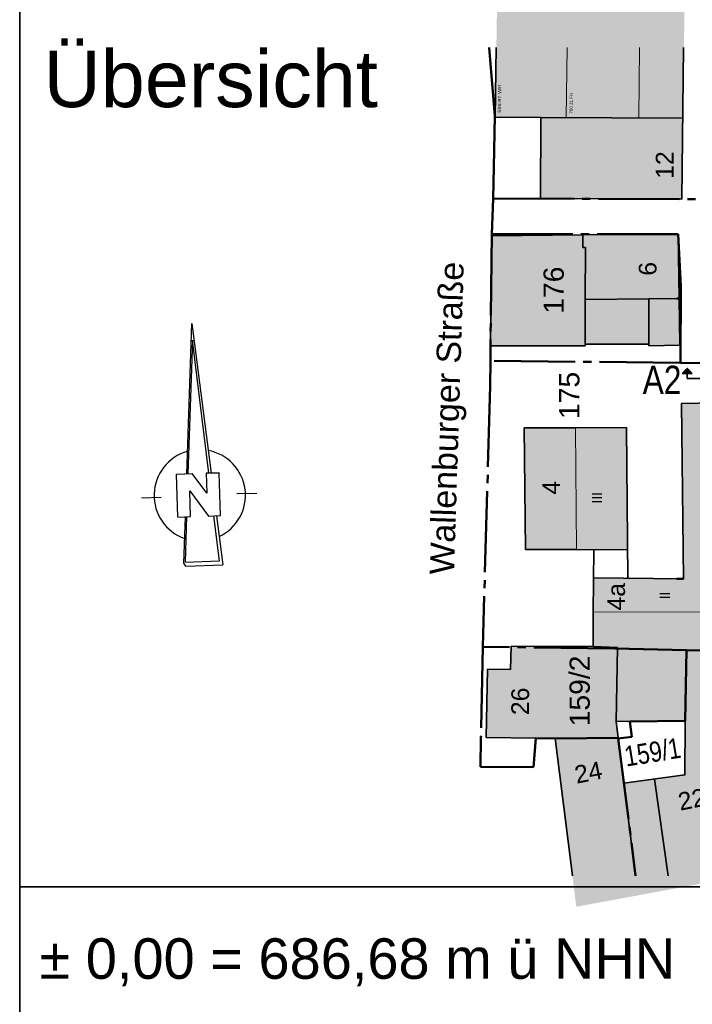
# Model space of a CAD drawing. Header units: metres. Extents: x 1 to 118, y 1 to 83.
# Tile 28 of 35: x 100.42 to 108.73, y 35.22 to 47.39. Entities that reach past the tile are written whole.
import ezdxf

# ---------------------------------------------------------------- set-up
doc = ezdxf.new("R2010")
doc.units = ezdxf.units.M
doc.linetypes.add('ACHSE3', pattern=[1.25, 1, -0.1, 0.05, -0.1])
doc.linetypes.add('DURCHG', pattern=[0])
doc.layers.add('SCHNPF', color=7, linetype='Continuous')
doc.layers.add('Schriftfeld', color=7, linetype='Continuous')
doc.styles.add('Arial', font='arial.ttf')

msp = doc.modelspace()

# ---------------------------------------------------------------- hatches: boundary and pattern name
at = {"layer": 'Schriftfeld'}
for points in [[(108.646, 48.174), (108.088, 48.18), (108.09, 48.241), (106.33, 48.262), (106.298, 46.182), (108.615, 46.17), (108.646, 48.174)], [(108.603, 45.169), (106.857, 45.177), (106.861, 46.179), (108.615, 46.17), (108.603, 45.169)], [(108.556, 44.738), (106.256, 44.719), (106.238, 43.36), (107.406, 43.359), (107.407, 43.379), (108.194, 43.378), (108.194, 43.357), (108.577, 43.367), (108.556, 44.738)], [(109.29, 42.663), (108.6, 42.647), (108.625, 40.48), (107.511, 40.494), (107.506, 39.645), (107.808, 39.632), (107.808, 39.614), (109.252, 39.593), (109.29, 42.663)], [(107.919, 42.35), (106.656, 42.344), (106.669, 40.841), (107.933, 40.844), (107.919, 42.35)], [(107.808, 39.614), (106.492, 39.648), (106.487, 39.36), (106.201, 39.364), (106.187, 38.52), (107.817, 38.516), (107.793, 38.718), (107.808, 39.614)], [(108.646, 38.725), (107.793, 38.718), (107.808, 39.614), (108.662, 39.601), (108.646, 38.725)], [(109.252, 39.593), (108.662, 39.601), (108.639, 38.057), (107.887, 37.957), (108.062, 36.571), (109.046, 36.753), (109.042, 36.774), (109.412, 36.835), (109.238, 38.108), (109.252, 39.593)], [(107.817, 38.516), (107.036, 38.509), (107.299, 36.43), (108.062, 36.571), (107.817, 38.516)]]:
    msp.add_hatch(color=7, dxfattribs=at).paths.add_polyline_path(points)

# ---------------------------------------------------------------- linework, layer by layer
at = {"layer": 'SCHNPF', "color": 7, "linetype": 'DURCHG', "lineweight": 35}
for p, q in [((108.669, 43.08), (108.607, 43.017)), ((108.646, 43.057), (108.692, 43.057)), ((108.648, 43.059), (108.69, 43.059)), ((108.65, 43.061), (108.688, 43.061)), ((108.652, 43.063), (108.686, 43.063)), ((108.654, 43.064), (108.684, 43.064)), ((108.656, 43.066), (108.682, 43.066)), ((108.658, 43.068), (108.68, 43.068)), ((108.66, 43.07), (108.679, 43.07)), ((108.662, 43.072), (108.677, 43.072)), ((108.663, 43.074), (108.675, 43.074)), ((108.665, 43.076), (108.673, 43.076)), ((108.667, 43.078), (108.671, 43.078)), ((108.669, 42.955), (108.669, 43.08)), ((108.732, 43.017), (108.669, 43.08)), ((108.607, 43.017), (108.732, 43.017)), ((108.609, 43.019), (108.73, 43.019)), ((108.61, 43.021), (108.728, 43.021)), ((108.612, 43.023), (108.726, 43.023)), ((108.614, 43.025), (108.724, 43.025)), ((108.616, 43.027), (108.722, 43.027)), ((108.618, 43.028), (108.72, 43.028)), ((108.62, 43.03), (108.718, 43.03)), ((108.622, 43.032), (108.716, 43.032)), ((108.624, 43.034), (108.715, 43.034)), ((108.626, 43.036), (108.713, 43.036)), ((108.627, 43.038), (108.711, 43.038)), ((108.629, 43.04), (108.709, 43.04)), ((108.631, 43.042), (108.707, 43.042)), ((108.633, 43.044), (108.705, 43.044)), ((108.635, 43.046), (108.703, 43.046)), ((108.637, 43.047), (108.701, 43.047)), ((108.639, 43.049), (108.699, 43.049)), ((108.641, 43.051), (108.697, 43.051)), ((108.643, 43.053), (108.696, 43.053)), ((108.645, 43.055), (108.694, 43.055)), ((115.31, 42.955), (108.669, 42.955))]:
    msp.add_line(p, q, dxfattribs=at)
at = {"layer": 'Schriftfeld', "color": 7, "linetype": 'DURCHG', "lineweight": 35}
for p, q in [((100.421, 0.544), (100.421, 83.283)), ((106.308, 47.044), (106.298, 46.182)), ((108.603, 45.169), (108.625, 47.044)), ((106.298, 46.182), (106.861, 46.179)), ((106.861, 46.179), (106.857, 45.177)), ((108.615, 46.17), (106.861, 46.179)), ((106.857, 45.177), (108.603, 45.169)), ((106.256, 44.719), (106.238, 43.36)), ((107.38, 44.729), (106.256, 44.719)), ((107.38, 44.729), (107.379, 44.574)), ((108.556, 44.738), (107.38, 44.729)), ((108.568, 43.945), (108.556, 44.738)), ((107.379, 44.574), (107.413, 44.572)), ((107.413, 44.572), (107.407, 43.932)), ((108.194, 43.941), (107.407, 43.932)), ((107.407, 43.932), (107.407, 43.359)), ((108.568, 43.945), (108.194, 43.941)), ((108.194, 43.941), (108.194, 43.378)), ((108.577, 43.367), (108.568, 43.945)), ((106.238, 43.36), (107.407, 43.359)), ((107.407, 43.379), (108.194, 43.378)), ((108.194, 43.378), (108.194, 43.357)), ((108.194, 43.357), (108.577, 43.367)), ((109.29, 42.663), (108.6, 42.647)), ((108.6, 42.647), (108.625, 40.48)), ((107.287, 42.347), (106.656, 42.344)), ((106.656, 42.344), (106.669, 40.841)), ((107.919, 42.35), (107.287, 42.347)), ((107.937, 40.489), (107.919, 42.35)), ((106.669, 40.841), (107.302, 40.842)), ((107.933, 40.844), (107.302, 40.839)), ((107.514, 40.841), (107.509, 40.069)), ((108.625, 40.48), (107.511, 40.494)), ((107.509, 40.069), (107.506, 39.645)), ((106.492, 39.648), (106.487, 39.36)), ((107.506, 39.645), (106.492, 39.648)), ((107.506, 39.645), (107.808, 39.632)), ((107.793, 38.718), (107.808, 39.632)), ((107.808, 39.614), (108.662, 39.601)), ((108.662, 39.601), (108.646, 38.725)), ((109.252, 39.593), (108.662, 39.601)), ((106.201, 39.364), (106.187, 38.52)), ((106.487, 39.36), (106.201, 39.364)), ((107.793, 38.717), (108.646, 38.725)), ((107.817, 38.516), (107.793, 38.718)), ((108.646, 38.725), (108.639, 38.057)), ((106.187, 38.52), (106.798, 38.514)), ((106.798, 38.514), (107.036, 38.509)), ((107.036, 38.509), (107.817, 38.516)), ((107.036, 38.509), (107.251, 36.81)), ((107.887, 37.957), (107.818, 38.509)), ((108.639, 38.058), (107.887, 37.957)), ((107.887, 37.957), (108.032, 36.81)), ((108.433, 36.81), (108.265, 38.008)), ((100.421, 36.676), (118.12, 36.676))]:
    msp.add_line(p, q, dxfattribs=at)
at = {"layer": 'Schriftfeld', "color": 54, "linetype": 'ACHSE3', "lineweight": 50}
for p, q in [((106.221, 47.044), (106.294, 46.2)), ((106.294, 46.2), (106.281, 45.564)), ((106.281, 45.564), (106.272, 45.177)), ((106.272, 45.177), (106.256, 44.737)), ((106.272, 45.177), (111.483, 45.164)), ((106.256, 44.737), (106.238, 43.36)), ((106.256, 44.737), (108.556, 44.738)), ((106.256, 44.737), (106.256, 44.737)), ((108.556, 44.738), (108.589, 44.095)), ((108.556, 44.738), (108.556, 44.738)), ((108.589, 44.095), (108.585, 43.149)), ((106.238, 43.36), (106.238, 43.173)), ((106.238, 43.173), (106.236, 42.864)), ((108.585, 43.149), (106.238, 43.173)), ((109.28, 43.144), (108.585, 43.149)), ((106.236, 42.864), (106.144, 39.641)), ((106.236, 42.864), (106.236, 42.864)), ((106.144, 39.641), (106.121, 38.52)), ((107.774, 39.619), (106.144, 39.641)), ((108.662, 39.601), (107.774, 39.619)), ((108.646, 38.725), (108.662, 39.601)), ((109.252, 39.593), (108.662, 39.601)), ((107.962, 38.719), (108.646, 38.725)), ((107.986, 38.531), (107.962, 38.719)), ((108.646, 38.725), (108.646, 38.725)), ((106.121, 38.52), (106.117, 38.159)), ((106.77, 38.155), (106.798, 38.514)), ((106.798, 38.514), (107.036, 38.509)), ((107.036, 38.509), (107.817, 38.516)), ((107.817, 38.516), (107.818, 38.509)), ((107.818, 38.509), (107.986, 38.531)), ((107.818, 38.509), (108.031, 36.81)), ((106.117, 38.159), (106.77, 38.155)), ((106.77, 38.155), (106.77, 38.155))]:
    msp.add_line(p, q, dxfattribs=at)
at = {"layer": 'Schriftfeld', "color": 7, "linetype": 'DURCHG', "lineweight": 18}
for p, q in [((107.174, 46.177), (107.184, 47.044)), ((108.078, 47.044), (108.073, 46.172)), ((107.302, 40.839), (107.287, 42.347)), ((107.509, 40.069), (108.955, 40.074))]:
    msp.add_line(p, q, dxfattribs=at)
at = {"layer": 'Schriftfeld', "color": 20, "linetype": 'DURCHG', "lineweight": 50}
for p, q in [((108.54, 43.945), (108.568, 43.945)), ((108.54, 40.481), (108.625, 40.48))]:
    msp.add_line(p, q, dxfattribs=at)
at = {"layer": 'Schriftfeld', "color": 1, "linetype": 'DURCHG', "lineweight": 25}
for p, q in [((102.486, 41.778), (102.547, 43.633)), ((102.547, 43.633), (102.785, 41.788)), ((102.556, 43.429), (102.5, 41.778)), ((102.756, 41.787), (102.556, 43.429)), ((102.358, 41.773), (102.554, 41.78)), ((102.376, 41.242), (102.358, 41.773)), ((102.371, 41.774), (102.553, 41.78)), ((102.733, 41.54), (102.553, 41.78)), ((102.886, 41.792), (102.724, 41.786)), ((102.724, 41.786), (102.733, 41.54)), ((102.736, 41.786), (102.886, 41.792)), ((102.904, 41.261), (102.886, 41.792)), ((101.925, 41.483), (102.167, 41.491)), ((102.533, 41.249), (102.523, 41.566)), ((102.523, 41.566), (102.755, 41.255)), ((103.105, 41.535), (103.352, 41.539)), ((102.378, 41.244), (102.533, 41.249)), ((102.45, 40.675), (102.468, 41.247)), ((102.482, 41.245), (102.464, 40.687)), ((102.755, 41.255), (102.904, 41.261)), ((102.888, 40.701), (102.82, 41.258)), ((102.853, 41.258), (102.931, 40.655)), ((102.473, 40.639), (102.45, 40.675)), ((102.464, 40.687), (102.888, 40.701)), ((102.473, 40.639), (102.931, 40.655))]:
    msp.add_line(p, q, dxfattribs=at)
for centre, radius, start, end in [((102.649, 41.511), 0.567, 106.1689, 250.2276), ((102.647, 41.513), 0.563, 295.1642, 79.5251)]:
    msp.add_arc(centre, radius, start, end, dxfattribs=at)

# ---------------------------------------------------------------- texts
at = {"layer": 'SCHNPF', "color": 7, "style": 'Arial', "width": 0.8}
msp.add_text('A2', height=0.35, dxfattribs=at).set_placement((108.119, 42.764))
at = {"layer": 'Schriftfeld', "color": 7, "style": 'Arial'}
msp.add_text('Übersicht', height=0.7, dxfattribs=at).set_placement((100.717, 46.307))
at = {"layer": 'Schriftfeld', "color": 8, "style": 'Arial', "width": 1.27}
msp.add_text('695.97 WH', height=0.039, rotation=449.2, dxfattribs=at).set_placement((106.367, 46.238))
at = {"layer": 'Schriftfeld', "color": 8, "style": 'Arial'}
msp.add_text('700.31 FH', height=0.039, rotation=449.3, dxfattribs=at).set_placement((107.254, 46.228))
at = {"layer": 'Schriftfeld', "color": 7, "style": 'Arial'}
for s, height, rotation, p in [('12', 0.219, 90, (108.5, 45.422)), ('Wallenburger Straße', 0.3, 448.2, (105.787, 40.529)), ('6', 0.219, 90, (108.29, 44.225)), ('4', 0.219, 90, (107.098, 41.521)), ('III', 0.125, 90, (107.616, 41.409)), ('4a', 0.219, 90, (107.901, 40.089)), ('II', 0.125, 90, (108.455, 40.226)), ('26', 0.219, 90, (106.715, 38.797)), ('24', 0.219, 371.4, (107.302, 37.949)), ('22', 0.219, 371.4, (108.582, 37.616))]:
    msp.add_text(s, height=height, rotation=rotation, dxfattribs=at).set_placement(p)
at = {"layer": 'Schriftfeld', "color": 54, "style": 'Arial'}
for s, p in [('176', (107.144, 43.755)), ('175', (107.337, 42.455)), ('159/2', (107.465, 38.659))]:
    msp.add_text(s, height=0.25, rotation=90, dxfattribs=at).set_placement(p)
at = {"layer": 'Schriftfeld', "color": 54, "style": 'Arial', "width": 0.8}
msp.add_text('159/1', height=0.25, rotation=369.3, dxfattribs=at).set_placement((107.916, 38.161))
at = {"layer": 'Schriftfeld', "color": 7, "style": 'Arial', "width": 0.99}
msp.add_text('± 0,00 = 686,68 m ü NHN', height=0.5, dxfattribs=at).set_placement((100.666, 35.54))

doc.saveas('drawing.dxf')
